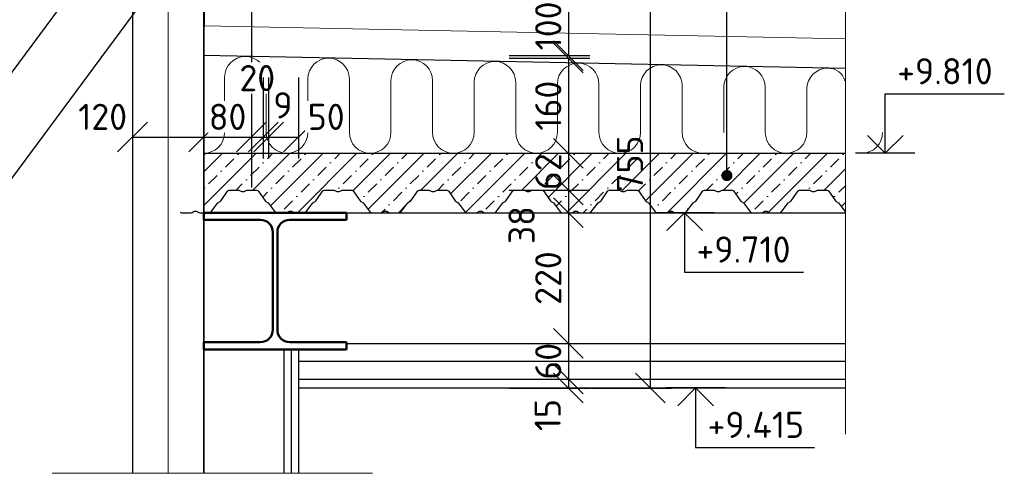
# Model space of a CAD drawing. Header units: millimetres. Extents: x -118752 to 407724, y -73278 to 155058.
# Tile 164 of 256: x 58683 to 60340, y 146054 to 146817. Entities that reach past the tile are written whole.
import ezdxf

# ---------------------------------------------------------------- set-up
doc = ezdxf.new("R2010")
doc.units = ezdxf.units.MM
doc.header["$LTSCALE"] = 10
doc.linetypes.add('DASHDOT', pattern=[25.4, 12.7, -6.35, 0, -6.35])
doc.linetypes.add('DASHED', pattern=[19.05, 12.7, -6.35])
for name, color, linetype, lineweight in [('CAVNITRNI_POHLED', 7, 'Continuous', 25), ('CKBUBLINY', 1, 'Continuous', 18), ('CKIZOLACE', 1, 'Continuous', 18), ('CKKOTY', 3, 'Continuous', 25), ('CKKOTY_VYS', 3, 'Continuous', 25), ('CKRASTR', 7, 'DASHDOT', 15), ('CKSTENY_PODROVINOU', 7, 'Continuous', 25), ('CKTEXTY_MALE', 3, 'Continuous', 18), ('CSPROFILY_REZY', 4, 'Continuous', 50), ('pohledy', 7, 'Continuous', 25), ('srafy', 7, 'Continuous', 18)]:
    doc.layers.add(name, color=color, linetype=linetype, lineweight=lineweight)
doc.styles.get("Standard").update_dxf_attribs({"font": 'isocpeur.ttf'})
doc.linetypes.add('IZOLACE_POLYSTYREN_EXPANDOVANY', pattern='A,1,[224,CADKON.SHX,S=0.01,R=0,X=-0.5,Y=-1.74],-2', length=3)
doc.linetypes.add('IZOLACE_TEPELNA_U', pattern='A,0.00254,-2.54,[216,CADKON.SHX,S=2.54,R=0,X=-2.54,Y=0],-15.24,[216,CADKON.SHX,S=2.54,R=180,X=2.54,Y=0],-2.54', length=20.32254)
doc.linetypes.add('PRERUSENI', pattern='A,60,[100,CADKON.SHX,S=2.5,R=0,X=0,Y=0],-10', length=70)
doc.dimstyles.new('CADKON', dxfattribs={"dimscale": 50, "dimtxt": 2.2, "dimasz": 2.5, "dimexe": 1.8, "dimexo": 5, "dimgap": 0.6, "dimtad": 1, "dimrnd": 1, "dimtxsty": 'Standard', "dimblk1": 'OBLIQUE', "dimblk2": 'OBLIQUE', "dimsah": 1, "dimcen": 2.5, "dimadec": 1, "dimazin": 2, "dimtfac": 1, "dimtdec": 4, "dimtix": 1, "dimtmove": 2, "dimatfit": 3, "dimldrblk": 'OPEN30', "dimfxl": 5, "dimfxlon": 1, "dimtolj": 1, "dimarcsym": 0})
doc.dimstyles.new('CADKON$7', dxfattribs={"dimscale": 100, "dimtxt": 2.5, "dimasz": 2.5, "dimexe": 1.8, "dimexo": 5, "dimgap": 0.6, "dimtad": 1, "dimrnd": 1, "dimtxsty": 'Standard', "dimblk1": 'OBLIQUE', "dimblk2": 'OBLIQUE', "dimsah": 1, "dimcen": 2.5, "dimadec": 1, "dimazin": 2, "dimtfac": 1, "dimtdec": 4, "dimtix": 1, "dimtmove": 0, "dimatfit": 3, "dimldrblk": 'DOTSMALL', "dimfxl": 5, "dimfxlon": 1, "dimtfill": 1, "dimtolj": 1, "dimarcsym": 0})

# ---------------------------------------------------------------- blocks, each defined once
blk = doc.blocks.new('CK_S_EXT_HEAHEA240')
for p, q in [((-120, 115), (120, 115)), ((-120, 115), (-120, 103)), ((-120, 103), (-24.75, 103)), ((120, 103), (24.75, 103)), ((120, 115), (120, 103)), ((-3.75, -82), (-3.75, 82)), ((3.75, -82), (3.75, 82)), ((-120, -115), (-120, -103)), ((-120, -103), (-24.75, -103)), ((-120, -115), (120, -115)), ((120, -103), (24.75, -103)), ((120, -115), (120, -103))]:
    blk.add_line(p, q)
for centre, start, end in [((-24.75, 82), 0, 90), ((24.75, 82), 90, 180), ((-24.75, -82), 270, 0), ((24.75, -82), 180, 270)]:
    blk.add_arc(centre, 21, start, end)
blk = doc.blocks.new('_OBLIQUE')
at = {"color": 0, "linetype": 'ByBlock'}
blk.add_line((-0.5, -0.5), (0.5, 0.5), dxfattribs=at)
blk = doc.blocks.new('*U10217')
at = {"color": 0, "linetype": 'ByBlock', "lineweight": -2}
for points in [[(-2.5, 1), (0, 0), (16.1, 0), (17.6, 0.5), (21.3, 2.6), (25.2, 2.6), (28.9, 0.5), (30.4, 0), (46.5, 0), (49, 1), (60.8, 16.8), (64.7, 19), (65.9, 20.1), (77.5, 37), (80, 38), (96.1, 38), (97.6, 37.5), (101.3, 35.4), (105.2, 35.4), (108.9, 37.5), (110.4, 38), (126.5, 38), (129, 37), (140.6, 20.1), (141.8, 19), (145.7, 16.8), (157.5, 1)], [(157.5, 1), (160, 0), (176.1, 0), (177.6, 0.5), (181.3, 2.6), (185.2, 2.6), (188.9, 0.5), (190.4, 0), (206.5, 0), (209, 1), (220.8, 16.8), (224.7, 19), (225.9, 20.1), (237.5, 37), (240, 38), (256.1, 38), (257.6, 37.5), (261.3, 35.4), (265.2, 35.4), (268.9, 37.5), (270.4, 38), (286.5, 38), (289, 37), (300.6, 20.1), (301.8, 19), (305.7, 16.8), (317.5, 1)], [(317.5, 1), (320, 0), (336.1, 0), (337.6, 0.5), (341.3, 2.6), (345.2, 2.6), (348.9, 0.5), (350.4, 0), (366.5, 0), (369, 1), (380.8, 16.8), (384.7, 19), (385.9, 20.1), (397.5, 37), (400, 38), (416.1, 38), (417.6, 37.5), (421.3, 35.4), (425.2, 35.4), (428.9, 37.5), (430.4, 38), (446.5, 38), (449, 37), (460.6, 20.1), (461.8, 19), (465.7, 16.8), (477.5, 1)], [(477.5, 1), (480, 0), (496.1, 0), (497.6, 0.5), (501.3, 2.6), (505.2, 2.6), (508.9, 0.5), (510.4, 0), (526.5, 0), (529, 1), (540.8, 16.8), (544.7, 19), (545.9, 20.1), (557.5, 37), (560, 38), (576.1, 38), (577.6, 37.5), (581.3, 35.4), (585.2, 35.4), (588.9, 37.5), (590.4, 38), (606.5, 38), (609, 37), (620.6, 20.1), (621.8, 19), (625.7, 16.8), (637.5, 1)], [(637.5, 1), (640, 0), (656.1, 0), (657.6, 0.5), (661.3, 2.6), (665.2, 2.6), (668.9, 0.5), (670.4, 0), (686.5, 0), (689, 1), (700.8, 16.8), (704.7, 19), (705.9, 20.1), (717.5, 37), (720, 38), (736.1, 38), (737.6, 37.5), (741.3, 35.4), (745.2, 35.4), (748.9, 37.5), (750.4, 38), (766.5, 38), (769, 37), (780.6, 20.1), (781.8, 19), (785.7, 16.8), (797.5, 1)], [(797.5, 1), (800, 0), (816.1, 0), (817.6, 0.5), (821.3, 2.6), (825.2, 2.6), (828.9, 0.5), (830.4, 0), (846.5, 0), (849, 1), (860.8, 16.8), (864.7, 19), (865.9, 20.1), (877.5, 37), (880, 38), (896.1, 38), (897.6, 37.5), (901.3, 35.4), (905.2, 35.4), (908.9, 37.5), (910.4, 38), (926.5, 38), (929, 37), (940.6, 20.1), (941.8, 19), (945.7, 16.8), (957.5, 1)], [(957.5, 1), (960, 0), (976.1, 0), (977.6, 0.5), (981.3, 2.6), (985.2, 2.6), (988.9, 0.5), (990.4, 0), (1006.5, 0), (1009, 1), (1020.8, 16.8), (1024.7, 19), (1025.9, 20.1), (1037.5, 37), (1040, 38), (1056.1, 38), (1057.6, 37.5), (1061.3, 35.4), (1065.2, 35.4), (1068.9, 37.5), (1070.4, 38), (1086.5, 38), (1089, 37), (1100.6, 20.1), (1101.8, 19), (1105.7, 16.8), (1117.5, 1)]]:
    blk.add_lwpolyline(points, dxfattribs=at)
blk = doc.blocks.new('*D10228')
at = {"layer": 'CKKOTY', "color": 0, "lineweight": -2}
for p, q in [((59506.6, 146856.7), (59642.6, 146856.7)), ((59606.6, 146856.7), (59606.6, 146756.7)), ((59506.6, 146756.7), (59642.6, 146756.7))]:
    blk.add_line(p, q, dxfattribs=at)
at = {"layer": 'Defpoints', "color": 0}
for p in [(58992.9, 146856.7), (58992.9, 146756.7), (59606.6, 146756.7)]:
    blk.add_point(p, dxfattribs=at)
at = {"layer": 'CKKOTY', "color": 0, "lineweight": -2, "xscale": 50, "yscale": 50, "zscale": 50}
for p, rotation in [((59606.6, 146856.7), 90), ((59606.6, 146756.7), 270)]:
    blk.add_blockref('_OBLIQUE', p, dxfattribs=dict(at, rotation=rotation))
at = {"layer": 'CKKOTY', "color": 0, "insert": (59572.6, 146806.7), "char_height": 44, "attachment_point": 5, "rotation": 90}
blk.add_mtext('\\A1;100', dxfattribs=at)
blk = doc.blocks.new('_Open30')
at = {"color": 0, "lineweight": -2}
for p, q in [((-1, 0.268), (0, 0)), ((0, 0), (-1, -0.268)), ((0, 0), (-1, 0))]:
    blk.add_line(p, q, dxfattribs=at)
blk = doc.blocks.new('*D10229')
at = {"layer": 'CKKOTY', "color": 0, "lineweight": -2}
for p, q in [((59506.6, 146752.7), (59642.6, 146752.7)), ((59606.6, 146752.7), (59606.6, 146592.4)), ((59506.6, 146592.4), (59642.6, 146592.4))]:
    blk.add_line(p, q, dxfattribs=at)
at = {"layer": 'Defpoints', "color": 0}
for p in [(58992.9, 146752.7), (58992.9, 146592.4), (59606.6, 146592.4)]:
    blk.add_point(p, dxfattribs=at)
at = {"layer": 'CKKOTY', "color": 0, "lineweight": -2, "xscale": 50, "yscale": 50, "zscale": 50}
for p, rotation in [((59606.6, 146752.7), 90), ((59606.6, 146592.4), 270)]:
    blk.add_blockref('_OBLIQUE', p, dxfattribs=dict(at, rotation=rotation))
at = {"layer": 'CKKOTY', "color": 0, "insert": (59572.6, 146672.5), "char_height": 44, "attachment_point": 5, "rotation": 90}
blk.add_mtext('\\A1;160', dxfattribs=at)
blk = doc.blocks.new('*D10230')
at = {"layer": 'CKKOTY', "color": 0, "lineweight": -2}
for p, q in [((59506.6, 146592.4), (59642.6, 146592.4)), ((59606.6, 146592.4), (59606.6, 146530.4)), ((59506.6, 146530.4), (59642.6, 146530.4))]:
    blk.add_line(p, q, dxfattribs=at)
at = {"layer": 'Defpoints', "color": 0}
for p in [(58992.9, 146592.4), (59043.6, 146530.4), (59606.6, 146530.4)]:
    blk.add_point(p, dxfattribs=at)
at = {"layer": 'CKKOTY', "color": 0, "lineweight": -2, "xscale": 50, "yscale": 50, "zscale": 50}
for p, rotation in [((59606.6, 146592.4), 270), ((59606.6, 146530.4), 90)]:
    blk.add_blockref('_OBLIQUE', p, dxfattribs=dict(at, rotation=rotation))
at = {"layer": 'CKKOTY', "color": 0, "insert": (59572.6, 146561.4), "char_height": 44, "attachment_point": 5, "rotation": 90}
blk.add_mtext('\\A1;62', dxfattribs=at)
blk = doc.blocks.new('*D10231')
at = {"layer": 'CKKOTY', "color": 0, "lineweight": -2}
for p, q in [((59506.6, 146530.4), (59642.6, 146530.4)), ((59606.6, 146530.4), (59606.6, 146492.4)), ((59506.6, 146492.4), (59642.6, 146492.4))]:
    blk.add_line(p, q, dxfattribs=at)
at = {"layer": 'Defpoints', "color": 0}
for p in [(59043.6, 146530.4), (59042.9, 146492.4), (59606.6, 146492.4)]:
    blk.add_point(p, dxfattribs=at)
at = {"layer": 'CKKOTY', "color": 0, "lineweight": -2, "xscale": 50, "yscale": 50, "zscale": 50}
for p, rotation in [((59606.6, 146530.4), 90), ((59606.6, 146492.4), 270)]:
    blk.add_blockref('_OBLIQUE', p, dxfattribs=dict(at, rotation=rotation))
at = {"layer": 'CKKOTY', "color": 0, "insert": (59527.8, 146471.5), "char_height": 44, "attachment_point": 5, "rotation": 90}
blk.add_mtext('\\A1;38', dxfattribs=at)
blk = doc.blocks.new('*D10232')
at = {"layer": 'CKKOTY', "color": 0, "lineweight": -2}
for p, q in [((59506.6, 146492.4), (59642.6, 146492.4)), ((59606.6, 146492.4), (59606.6, 146272.4)), ((59506.6, 146272.4), (59642.6, 146272.4))]:
    blk.add_line(p, q, dxfattribs=at)
at = {"layer": 'Defpoints', "color": 0}
for p in [(59042.9, 146492.4), (59241.4, 146272.4), (59606.6, 146272.4)]:
    blk.add_point(p, dxfattribs=at)
at = {"layer": 'CKKOTY', "color": 0, "lineweight": -2, "xscale": 50, "yscale": 50, "zscale": 50}
for p, rotation in [((59606.6, 146492.4), 90), ((59606.6, 146272.4), 270)]:
    blk.add_blockref('_OBLIQUE', p, dxfattribs=dict(at, rotation=rotation))
at = {"layer": 'CKKOTY', "color": 0, "insert": (59572.6, 146382.4), "char_height": 44, "attachment_point": 5, "rotation": 90}
blk.add_mtext('\\A1;220', dxfattribs=at)
blk = doc.blocks.new('*D10233')
at = {"layer": 'CKKOTY', "color": 0, "lineweight": -2}
for p, q in [((59506.6, 146272.4), (59642.6, 146272.4)), ((59606.6, 146272.4), (59606.6, 146212.4)), ((59506.6, 146212.4), (59642.6, 146212.4))]:
    blk.add_line(p, q, dxfattribs=at)
at = {"layer": 'Defpoints', "color": 0}
for p in [(59241.4, 146272.4), (59236.4, 146212.4), (59606.6, 146212.4)]:
    blk.add_point(p, dxfattribs=at)
at = {"layer": 'CKKOTY', "color": 0, "lineweight": -2, "xscale": 50, "yscale": 50, "zscale": 50}
for p, rotation in [((59606.6, 146272.4), 270), ((59606.6, 146212.4), 90)]:
    blk.add_blockref('_OBLIQUE', p, dxfattribs=dict(at, rotation=rotation))
at = {"layer": 'CKKOTY', "color": 0, "insert": (59572.6, 146242.4), "char_height": 44, "attachment_point": 5, "rotation": 90}
blk.add_mtext('\\A1;60', dxfattribs=at)
blk = doc.blocks.new('*D10234')
at = {"layer": 'CKKOTY', "color": 0, "lineweight": -2}
for p, q in [((59506.6, 146212.4), (59642.6, 146212.4)), ((59606.6, 146212.4), (59606.6, 146197.4)), ((59506.6, 146197.4), (59642.6, 146197.4))]:
    blk.add_line(p, q, dxfattribs=at)
at = {"layer": 'Defpoints', "color": 0}
for p in [(59236.4, 146212.4), (59236.4, 146197.4), (59606.6, 146197.4)]:
    blk.add_point(p, dxfattribs=at)
at = {"layer": 'CKKOTY', "color": 0, "lineweight": -2, "xscale": 50, "yscale": 50, "zscale": 50}
for p, rotation in [((59606.6, 146212.4), 270), ((59606.6, 146197.4), 90)]:
    blk.add_blockref('_OBLIQUE', p, dxfattribs=dict(at, rotation=rotation))
at = {"layer": 'CKKOTY', "color": 0, "insert": (59571.6, 146151.9), "char_height": 44, "attachment_point": 5, "rotation": 90}
blk.add_mtext('\\A1;15', dxfattribs=at)
blk = doc.blocks.new('*D10235')
at = {"layer": 'CKKOTY', "color": 0, "lineweight": -2}
for p, q in [((59644.2, 146952.4), (59780.2, 146952.4)), ((59744.2, 146952.4), (59744.2, 146197.4)), ((59644.2, 146197.4), (59780.2, 146197.4))]:
    blk.add_line(p, q, dxfattribs=at)
at = {"layer": 'Defpoints', "color": 0}
for p in [(59282.9, 146952.4), (59152.9, 146197.4), (59744.2, 146197.4)]:
    blk.add_point(p, dxfattribs=at)
at = {"layer": 'CKKOTY', "color": 0, "lineweight": -2, "xscale": 50, "yscale": 50, "zscale": 50}
for p, rotation in [((59744.2, 146952.4), 90), ((59744.2, 146197.4), 270)]:
    blk.add_blockref('_OBLIQUE', p, dxfattribs=dict(at, rotation=rotation))
at = {"layer": 'CKKOTY', "color": 0, "insert": (59710.2, 146574.9), "char_height": 44, "attachment_point": 5, "rotation": 90}
blk.add_mtext('\\A1;755', dxfattribs=at)
blk = doc.blocks.new('*U10239')
at = {"color": 0, "linetype": 'ByBlock', "lineweight": -2}
blk.add_lwpolyline([(-1.5, -1.5), (0, 0), (1.5, -1.5), (0, 0), (0, -5), (10, -5)], dxfattribs=at)
blk = doc.blocks.new('*U10240')
at = {"color": 0, "linetype": 'ByBlock', "lineweight": -2}
blk.add_lwpolyline([(-1.5, -1.5), (0, 0), (1.5, -1.5), (0, 0), (0, -5), (10, -5)], dxfattribs=at)
blk = doc.blocks.new('*U10242')
at = {"color": 0, "linetype": 'ByBlock', "lineweight": -2}
blk.add_lwpolyline([(-1.5, 1.5), (0, 0), (1.5, 1.5), (0, 0), (0, 5), (10, 5)], dxfattribs=at)
blk = doc.blocks.new('*D10292')
at = {"layer": 'CKKOTY', "color": 0, "lineweight": -2}
for p, q in [((58872.9, 146719.7), (58872.9, 146583.7)), ((58992.9, 146719.7), (58992.9, 146583.7)), ((58872.9, 146619.7), (58992.9, 146619.7))]:
    blk.add_line(p, q, dxfattribs=at)
at = {"layer": 'Defpoints', "color": 0}
for p in [(58872.9, 146988.6), (58992.9, 146988.6), (58992.9, 146619.7)]:
    blk.add_point(p, dxfattribs=at)
at = {"layer": 'CKKOTY', "color": 0, "lineweight": -2, "xscale": 50, "yscale": 50, "zscale": 50, "rotation": 180}
blk.add_blockref('_OBLIQUE', (58872.9, 146619.7), dxfattribs=at)
at = {"layer": 'CKKOTY', "color": 0, "lineweight": -2, "xscale": 50, "yscale": 50, "zscale": 50}
blk.add_blockref('_OBLIQUE', (58992.9, 146619.7), dxfattribs=at)
at = {"layer": 'CKKOTY', "color": 0, "insert": (58822.7, 146653.7), "char_height": 44, "attachment_point": 5}
blk.add_mtext('\\A1;120', dxfattribs=at)
blk = doc.blocks.new('*D10293')
at = {"layer": 'CKKOTY', "color": 0, "lineweight": -2}
for p, q in [((58992.9, 146719.7), (58992.9, 146583.7)), ((59072.9, 146719.7), (59072.9, 146583.7)), ((58992.9, 146619.7), (59072.9, 146619.7))]:
    blk.add_line(p, q, dxfattribs=at)
at = {"layer": 'Defpoints', "color": 0}
for p in [(58992.9, 146988.6), (59072.9, 146872.4)]:
    blk.add_point(p, dxfattribs=at)
at = {"layer": 'CKKOTY', "color": 0, "lineweight": -2, "xscale": 50, "yscale": 50, "zscale": 50, "rotation": 180}
blk.add_blockref('_OBLIQUE', (58992.9, 146619.7), dxfattribs=at)
at = {"layer": 'CKKOTY', "color": 0, "lineweight": -2, "xscale": 50, "yscale": 50, "zscale": 50}
blk.add_blockref('_OBLIQUE', (59072.9, 146619.7), dxfattribs=at)
at = {"layer": 'CKKOTY', "color": 0, "insert": (59032.9, 146653.7), "char_height": 44, "attachment_point": 5, "bg_fill": 3, "box_fill_scale": 1.1, "bg_fill_color": 256, "bg_fill_true_color": 13158600, "bg_fill_transparency": 0}
blk.add_mtext('\\A1;80', dxfattribs=at)
at = {"layer": 'Defpoints', "color": 0}
blk.add_point((59072.9, 146619.7), dxfattribs=at)
blk = doc.blocks.new('*D10294')
at = {"layer": 'CKKOTY', "color": 0, "lineweight": -2}
for p, q in [((59072.9, 146719.7), (59072.9, 146583.7)), ((59092.9, 146719.7), (59092.9, 146583.7)), ((59072.9, 146619.7), (59092.9, 146619.7))]:
    blk.add_line(p, q, dxfattribs=at)
at = {"layer": 'Defpoints', "color": 0}
for p in [(59072.9, 146872.4), (59092.9, 146872.4), (59092.9, 146619.7)]:
    blk.add_point(p, dxfattribs=at)
at = {"layer": 'CKKOTY', "color": 0, "lineweight": -2, "xscale": 50, "yscale": 50, "zscale": 50}
blk.add_blockref('_OBLIQUE', (59072.9, 146619.7), dxfattribs=at)
at = {"layer": 'CKKOTY', "color": 0, "lineweight": -2, "xscale": 50, "yscale": 50, "zscale": 50, "rotation": 180}
blk.add_blockref('_OBLIQUE', (59092.9, 146619.7), dxfattribs=at)
at = {"layer": 'CKKOTY', "color": 0, "insert": (59082.9, 146718.9), "char_height": 44, "attachment_point": 5, "bg_fill": 3, "box_fill_scale": 1.1, "bg_fill_color": 256, "bg_fill_true_color": 13158600, "bg_fill_transparency": 0}
blk.add_mtext('\\A1;20', dxfattribs=at)
blk = doc.blocks.new('*D10295')
at = {"layer": 'CKKOTY', "color": 0, "lineweight": -2}
for p, q in [((59092.9, 146719.7), (59092.9, 146583.7)), ((59101.9, 146719.7), (59101.9, 146583.7)), ((59092.9, 146619.7), (59101.9, 146619.7))]:
    blk.add_line(p, q, dxfattribs=at)
at = {"layer": 'Defpoints', "color": 0}
for p in [(59101.9, 146878.9), (59092.9, 146872.4), (59101.9, 146619.7)]:
    blk.add_point(p, dxfattribs=at)
at = {"layer": 'CKKOTY', "color": 0, "lineweight": -2, "xscale": 50, "yscale": 50, "zscale": 50}
blk.add_blockref('_OBLIQUE', (59092.9, 146619.7), dxfattribs=at)
at = {"layer": 'CKKOTY', "color": 0, "lineweight": -2, "xscale": 50, "yscale": 50, "zscale": 50, "rotation": 180}
blk.add_blockref('_OBLIQUE', (59101.9, 146619.7), dxfattribs=at)
at = {"layer": 'CKKOTY', "color": 0, "insert": (59126, 146673.1), "char_height": 44, "attachment_point": 5}
blk.add_mtext('\\A1;9', dxfattribs=at)
blk = doc.blocks.new('*D10296')
at = {"layer": 'CKKOTY', "color": 0, "lineweight": -2}
for p, q in [((59101.9, 146719.7), (59101.9, 146583.7)), ((59152.3, 146719.7), (59152.3, 146583.7)), ((59101.9, 146619.7), (59152.3, 146619.7))]:
    blk.add_line(p, q, dxfattribs=at)
at = {"layer": 'Defpoints', "color": 0}
for p in [(59152.3, 146893.8), (59101.9, 146878.9), (59152.3, 146619.7)]:
    blk.add_point(p, dxfattribs=at)
at = {"layer": 'CKKOTY', "color": 0, "lineweight": -2, "xscale": 50, "yscale": 50, "zscale": 50, "rotation": 180}
blk.add_blockref('_OBLIQUE', (59101.9, 146619.7), dxfattribs=at)
at = {"layer": 'CKKOTY', "color": 0, "lineweight": -2, "xscale": 50, "yscale": 50, "zscale": 50}
blk.add_blockref('_OBLIQUE', (59152.3, 146619.7), dxfattribs=at)
at = {"layer": 'CKKOTY', "color": 0, "insert": (59198.9, 146653.7), "char_height": 44, "attachment_point": 5, "bg_fill": 3, "box_fill_scale": 1.1, "bg_fill_color": 256, "bg_fill_true_color": 13158600, "bg_fill_transparency": 0}
blk.add_mtext('\\A1;50', dxfattribs=at)

msp = doc.modelspace()

# ---------------------------------------------------------------- hatches: boundary and pattern name
at = {"layer": 'srafy', "transparency": 33554661}
h = msp.add_hatch(dxfattribs=at)
h.set_pattern_fill('BETON-PROSTY', color=256, scale=10, style=0)
h.set_pattern_definition([(45, (0, 0), (-28.284271, 28.284271), []), (45, (28.284, 0), (-14.142136, 42.426407), [20, -10, 0, -10])])
h.paths.add_polyline_path([(59353.072, 146529.44), (59355.565, 146530.436), (59371.674, 146530.436), (59373.15, 146529.944), (59376.885, 146527.869), (59380.752, 146527.869), (59384.486, 146529.944), (59385.963, 146530.436), (59402.072, 146530.436), (59404.565, 146529.44), (59416.171, 146512.577), (59417.335, 146511.413), (59421.226, 146509.262), (59433.072, 146493.432), (59435.565, 146492.436), (59451.674, 146492.436), (59453.15, 146492.928), (59456.885, 146495.003), (59460.752, 146495.003), (59464.486, 146492.928), (59465.963, 146492.436), (59482.072, 146492.436), (59484.565, 146493.432), (59496.411, 146509.262), (59500.302, 146511.413), (59501.466, 146512.577), (59513.072, 146529.44), (59515.565, 146530.436), (59531.674, 146530.436), (59533.15, 146529.944), (59536.885, 146527.869), (59540.752, 146527.869), (59544.486, 146529.944), (59545.963, 146530.436), (59562.072, 146530.436), (59564.565, 146529.44), (59576.171, 146512.577), (59577.335, 146511.413), (59581.226, 146509.262), (59593.072, 146493.432), (59595.565, 146492.436), (59611.674, 146492.436), (59613.15, 146492.928), (59616.885, 146495.003), (59620.752, 146495.003), (59624.486, 146492.928), (59625.963, 146492.436), (59642.072, 146492.436), (59644.565, 146493.432), (59656.411, 146509.262), (59660.302, 146511.413), (59661.466, 146512.577), (59673.072, 146529.44), (59675.565, 146530.436), (59691.674, 146530.436), (59693.15, 146529.944), (59696.885, 146527.869), (59700.752, 146527.869), (59704.486, 146529.944), (59705.963, 146530.436), (59722.072, 146530.436), (59724.565, 146529.44), (59736.171, 146512.577), (59737.335, 146511.413), (59741.226, 146509.262), (59753.072, 146493.432), (59755.565, 146492.436), (59771.674, 146492.436), (59773.15, 146492.928), (59776.885, 146495.003), (59780.752, 146495.003), (59784.486, 146492.928), (59785.963, 146492.436), (59802.072, 146492.436), (59804.565, 146493.432), (59816.411, 146509.262), (59820.302, 146511.413), (59821.466, 146512.577), (59833.072, 146529.44), (59835.565, 146530.436), (59851.674, 146530.436), (59853.15, 146529.944), (59856.885, 146527.869), (59860.752, 146527.869), (59864.486, 146529.944), (59865.963, 146530.436), (59882.072, 146530.436), (59884.565, 146529.44), (59896.171, 146512.577), (59897.335, 146511.413), (59901.226, 146509.262), (59913.072, 146493.432), (59915.565, 146492.436), (59931.674, 146492.436), (59933.15, 146492.928), (59936.885, 146495.003), (59940.752, 146495.003), (59944.486, 146492.928), (59945.963, 146492.436), (59962.072, 146492.436), (59964.565, 146493.432), (59976.411, 146509.262), (59980.302, 146511.413), (59981.466, 146512.577), (59993.072, 146529.44), (59995.565, 146530.436), (60011.674, 146530.436), (60013.15, 146529.944), (60016.885, 146527.869), (60020.752, 146527.869), (60024.486, 146529.944), (60025.963, 146530.436), (60042.072, 146530.436), (60044.565, 146529.44), (60056.171, 146512.577), (60057.335, 146511.413), (60061.226, 146509.262), (60072.787, 146493.812), (60072.787, 146592.436), (59873.339, 146592.436), (59072.921, 146592.436), (59072.921, 146530.436), (59082.072, 146530.436), (59084.565, 146529.44), (59096.171, 146512.577), (59097.335, 146511.413), (59101.226, 146509.262), (59113.072, 146493.432), (59115.565, 146492.436), (59131.674, 146492.436), (59133.15, 146492.928), (59136.885, 146495.003), (59140.752, 146495.003), (59144.486, 146492.928), (59145.963, 146492.436), (59162.072, 146492.436), (59164.565, 146493.432), (59176.411, 146509.262), (59180.302, 146511.413), (59181.466, 146512.577), (59193.072, 146529.44), (59195.565, 146530.436), (59211.674, 146530.436), (59213.15, 146529.944), (59216.885, 146527.869), (59220.752, 146527.869), (59224.486, 146529.944), (59225.963, 146530.436), (59242.072, 146530.436), (59244.565, 146529.44), (59256.171, 146512.577), (59257.335, 146511.413), (59261.226, 146509.262), (59273.072, 146493.432), (59275.565, 146492.436), (59291.674, 146492.436), (59293.15, 146492.928), (59296.885, 146495.003), (59300.752, 146495.003), (59304.486, 146492.928), (59305.963, 146492.436), (59322.072, 146492.436), (59324.565, 146493.432), (59336.411, 146509.262), (59340.302, 146511.413), (59341.466, 146512.577)])
edge = h.paths.add_edge_path(flags=16)
edge.add_arc((59873.339, 146554.913), 4.688, -90, 90, ccw=False)
edge.add_arc((59873.339, 146554.913), 4.688, 90, 270, ccw=False)
h.paths.add_polyline_path([(59035.565, 146530.436), (59051.674, 146530.436), (59053.15, 146529.944), (59056.885, 146527.869), (59060.752, 146527.869), (59064.486, 146529.944), (59065.963, 146530.436), (59072.921, 146530.436), (59072.921, 146592.436), (58992.921, 146592.436), (58992.921, 146492.436), (59002.072, 146492.436), (59004.565, 146493.432), (59016.411, 146509.262), (59020.302, 146511.413), (59021.466, 146512.577), (59033.072, 146529.44)])
h.paths.add_polyline_path([(59677.208, 146522.136), (59677.208, 146627.736), (59743.208, 146627.736), (59743.208, 146522.136)], flags=24)
h.paths.add_polyline_path([(59539.64, 146524.036), (59539.64, 146598.836), (59605.64, 146598.836), (59605.64, 146524.036)], flags=24)

# ---------------------------------------------------------------- linework, layer by layer
at = {"layer": 'CKIZOLACE'}
for p, q in [((58994.933, 146856.642), (58992.921, 146756.662)), ((59027.921, 146627.436), (59027.921, 146720.246)), ((59097.921, 146627.436), (59097.921, 146720.246)), ((59167.921, 146627.436), (59167.921, 146717.429)), ((59237.921, 146627.436), (59237.921, 146717.429)), ((59307.921, 146627.436), (59307.921, 146714.611)), ((59377.921, 146627.436), (59377.921, 146714.611)), ((59447.921, 146627.436), (59447.921, 146711.794)), ((59517.921, 146627.436), (59517.921, 146711.794)), ((59587.921, 146627.436), (59587.921, 146708.976)), ((59657.921, 146627.436), (59657.921, 146708.976)), ((59727.921, 146627.436), (59727.921, 146706.158)), ((59797.921, 146627.436), (59797.921, 146706.158)), ((59867.921, 146627.436), (59867.921, 146703.341)), ((59937.921, 146627.436), (59937.921, 146703.341)), ((60007.921, 146627.436), (60007.921, 146700.523))]:
    msp.add_line(p, q, dxfattribs=at)
at = {"layer": 'CKIZOLACE', "linetype": 'IZOLACE_POLYSTYREN_EXPANDOVANY', "ltscale": 3}
msp.add_lwpolyline([(58932.921, 147452.436), (58932.921, 146053.895)], dxfattribs=at)
at = {"layer": 'CKIZOLACE', "linetype": 'IZOLACE_TEPELNA_U', "ltscale": 0.492126}
msp.add_lwpolyline([(60072.787, 146784.939), (58993.927, 146806.652)], dxfattribs=at)
at = {"layer": 'CKIZOLACE'}
for centre, radius, start, end in [((59062.921, 146720.246), 35, 90, 180), ((59062.921, 146720.246), 35, 0, 90), ((59202.921, 146717.429), 35, 90, 180), ((59202.921, 146717.429), 35, 0, 90), ((59342.921, 146714.611), 35, 90, 180), ((59342.921, 146714.611), 35, 0, 90), ((59482.921, 146711.794), 35, 90, 180), ((59482.921, 146711.794), 35, 0, 90), ((59622.921, 146708.976), 35, 90, 180), ((59622.921, 146708.976), 35, 0, 90), ((59762.921, 146706.158), 35, 90, 180), ((59762.921, 146706.158), 35, 0, 90), ((59902.921, 146703.341), 35, 90, 180), ((59902.921, 146703.341), 35, 0, 90), ((60042.921, 146700.523), 35, 90, 180), ((60044.208, 146706.914), 28.638, 14.36107, 92.574511), ((58992.921, 146627.436), 35, 270, 0), ((59132.921, 146627.436), 35, 180, 270), ((59132.921, 146627.436), 35, 270, 0), ((59272.921, 146627.436), 35, 180, 270), ((59272.921, 146627.436), 35, 270, 0), ((59412.921, 146627.436), 35, 180, 270), ((59412.921, 146627.436), 35, 270, 0), ((59552.921, 146627.436), 35, 180, 270), ((59552.921, 146627.436), 35, 270, 0), ((59692.921, 146627.436), 35, 180, 270), ((59692.921, 146627.436), 35, 270, 0), ((59832.921, 146627.436), 35, 180, 270), ((59972.921, 146627.436), 35, 180, 270), ((59972.921, 146627.436), 35, 270, 0), ((60100.3, 146627.436), 35, 270, 0)]:
    msp.add_arc(centre, radius, start, end, dxfattribs=at)
at = {"layer": 'CKKOTY_VYS'}
for p, q in [((60189.863, 146592.436), (60089.863, 146592.436)), ((59852.072, 146492.436), (59752.072, 146492.436)), ((59870.717, 146197.436), (59770.717, 146197.436))]:
    msp.add_line(p, q, dxfattribs=at)
at = {"layer": 'CKRASTR', "linetype": 'PRERUSENI', "ltscale": 0.4}
for p, q in [((60072.787, 146119.632), (60072.787, 147026.942)), ((58737.524, 146053.895), (59276.619, 146053.895))]:
    msp.add_line(p, q, dxfattribs=at)
at = {"layer": 'CKSTENY_PODROVINOU'}
msp.add_line((58992.921, 147452.436), (58992.921, 146053.895), dxfattribs=at)
at = {"layer": 'pohledy'}
for p, q in [((58872.921, 147452.436), (58872.921, 146053.895)), ((58992.921, 146053.895), (58992.921, 146856.683)), ((60072.787, 146734.929), (58992.921, 146756.662)), ((58992.921, 146592.436), (60072.787, 146592.436)), ((58992.921, 146492.436), (60072.787, 146492.436)), ((59127.921, 146053.895), (59127.921, 146262.436)), ((59140.421, 146053.895), (59140.421, 146262.436)), ((59152.921, 146053.895), (59152.921, 146262.436)), ((59232.921, 146272.436), (60072.787, 146272.436)), ((59152.921, 146242.436), (60072.787, 146242.436)), ((59152.921, 146212.436), (60072.787, 146212.436)), ((59152.921, 146197.436), (60072.787, 146197.436))]:
    msp.add_line(p, q, dxfattribs=at)
at = {"layer": 'pohledy', "linetype": 'DASHED'}
msp.add_line((59072.921, 146852.436), (59072.921, 146492.436), dxfattribs=at)

# ---------------------------------------------------------------- block references
at = {"layer": 'CAVNITRNI_POHLED'}
msp.add_blockref('*U10217', (58955.565, 146492.436), dxfattribs=at)
at = {"layer": 'CKKOTY_VYS'}
ref = msp.add_blockref('*U10242', (60139.863, 146592.436), dxfattribs=dict(at, xscale=20, yscale=20, zscale=20))
ref.add_attrib('Výška', '+9.810', (60159.863, 146708.436), dxfattribs={"layer": '0', "color": 0, "linetype": 'ByBlock', "lineweight": -2, "height": 44})
ref = msp.add_blockref('*U10240', (59802.072, 146492.436), dxfattribs=dict(at, xscale=20, yscale=20, zscale=20))
ref.add_attrib('Výška', '+9.710', (59822.072, 146408.436), dxfattribs={"layer": '0', "color": 0, "linetype": 'ByBlock', "lineweight": -2, "height": 44})
ref = msp.add_blockref('*U10239', (59820.717, 146197.436), dxfattribs=dict(at, xscale=20, yscale=20, zscale=20))
ref.add_attrib('Výška', '+9.415', (59840.717, 146113.436), dxfattribs={"layer": '0', "color": 0, "linetype": 'ByBlock', "lineweight": -2, "height": 44})
at = {"layer": 'CSPROFILY_REZY'}
msp.add_blockref('CK_S_EXT_HEAHEA240', (59112.921, 146377.436), dxfattribs=at)

# ---------------------------------------------------------------- dimensions: what is measured, and where the dimension line sits
at = {"layer": 'CKKOTY'}
dim = msp.add_linear_dim(base=(58992.921, 146619.684), p1=(58872.921, 146988.565), p2=(58992.921, 146988.565), dimstyle='CADKON', override={"dimscale": 20}, dxfattribs=at)
dim.commit()
dim.dimension.update_dxf_attribs({"geometry": '*D10292', "text_midpoint": (58822.728, 146653.684), "dimtype": 160})
for base, p1, p2, picture, middle in [((59744.208, 146197.436), (59282.921, 146952.436), (59152.921, 146197.436), '*D10235', (59710.208, 146574.936)), ((59606.64, 146756.662), (58992.921, 146856.683), (58992.921, 146756.662), '*D10228', (59572.64, 146806.672)), ((59606.64, 146592.436), (58992.921, 146752.662), (58992.921, 146592.436), '*D10229', (59572.64, 146672.549)), ((59606.64, 146530.436), (58992.921, 146592.436), (59043.619, 146530.436), '*D10230', (59572.64, 146561.436)), ((59606.64, 146272.436), (59042.91, 146492.436), (59241.404, 146272.436), '*D10232', (59572.64, 146382.436)), ((59606.64, 146212.436), (59241.404, 146272.436), (59236.366, 146212.436), '*D10233', (59572.64, 146242.436))]:
    dim = msp.add_linear_dim(base=base, p1=p1, p2=p2, angle=90, dimstyle='CADKON', override={"dimscale": 20, "dimtmove": 2}, dxfattribs=at)
    dim.commit()
    dim.dimension.update_dxf_attribs({"geometry": picture, "text_midpoint": middle})
for base, p1, p2, picture, middle in [((59606.64, 146492.436), (59043.619, 146530.436), (59042.91, 146492.436), '*D10231', (59527.819, 146471.473)), ((59606.64, 146197.436), (59236.366, 146212.436), (59236.366, 146197.436), '*D10234', (59571.638, 146151.881))]:
    dim = msp.add_linear_dim(base=base, p1=p1, p2=p2, angle=90, dimstyle='CADKON', override={"dimscale": 20, "dimtmove": 2}, dxfattribs=at)
    dim.commit()
    dim.dimension.update_dxf_attribs({"geometry": picture, "text_midpoint": middle, "dimtype": 160})

# ---------------------------------------------------------------- leaders
at = {"layer": 'CKBUBLINY'}
msp.add_leader([(59873.339, 146554.913), (59873.339, 147155.499)], dimstyle='CADKON', override={"dimasz": 1.5, "dimldrblk": 'DotSmall'}, dxfattribs=at)
at = {"layer": 'CKTEXTY_MALE', "annotation_type": 0, "has_hookline": 1, "hookline_direction": 1}
for points, text_width in [([(59025.479, 147208.362), (58603.74, 146640.354), (58543.74, 146640.354)], 1191.4), ([(59082.468, 147108.184), (58648.17, 146521.994), (58588.17, 146521.994)], 602.6)]:
    msp.add_leader(points, dimstyle='CADKON$7', override={"dimscale": 20, "dimtxt": 2.3, "dimasz": 3}, dxfattribs=dict(at, text_width=text_width))

# ---------------------------------------------------------------- next in the draw order: dimensions: what is measured, and where the dimension line sits
at = {"layer": 'CKKOTY'}
dim = msp.add_linear_dim(base=(59072.921, 146619.684), p1=(58992.921, 146988.565), p2=(59072.921, 146872.436), dimstyle='CADKON', override={"dimscale": 20, "dimtfill": 1}, dxfattribs=at)
dim.commit()
dim.dimension.update_dxf_attribs({"geometry": '*D10293', "text_midpoint": (59032.921, 146653.684)})

# ---------------------------------------------------------------- next in the draw order: dimensions: what is measured, and where the dimension line sits
dim = msp.add_linear_dim(base=(59092.921, 146619.684), p1=(59072.921, 146872.436), p2=(59092.921, 146872.436), dimstyle='CADKON', override={"dimscale": 20, "dimtfill": 1}, dxfattribs=at)
dim.commit()
dim.dimension.update_dxf_attribs({"geometry": '*D10294', "text_midpoint": (59082.921, 146718.895), "dimtype": 160})

# ---------------------------------------------------------------- next in the draw order: dimensions: what is measured, and where the dimension line sits
dim = msp.add_linear_dim(base=(59101.9456, 146619.6842), p1=(59092.9212, 146872.4359), p2=(59101.9456, 146878.9472), dimstyle='CADKON', override={"dimscale": 20}, dxfattribs=at)
dim.commit()
dim.dimension.update_dxf_attribs({"geometry": '*D10295', "text_midpoint": (59126.0278, 146673.0879), "dimtype": 160})

# ---------------------------------------------------------------- next in the draw order: dimensions: what is measured, and where the dimension line sits
dim = msp.add_linear_dim(base=(59152.288, 146619.684), p1=(59101.946, 146878.947), p2=(59152.288, 146893.803), dimstyle='CADKON', override={"dimscale": 20, "dimtfill": 1}, dxfattribs=at)
dim.commit()
dim.dimension.update_dxf_attribs({"geometry": '*D10296', "text_midpoint": (59198.878, 146653.684), "dimtype": 160})

doc.saveas('drawing.dxf')
